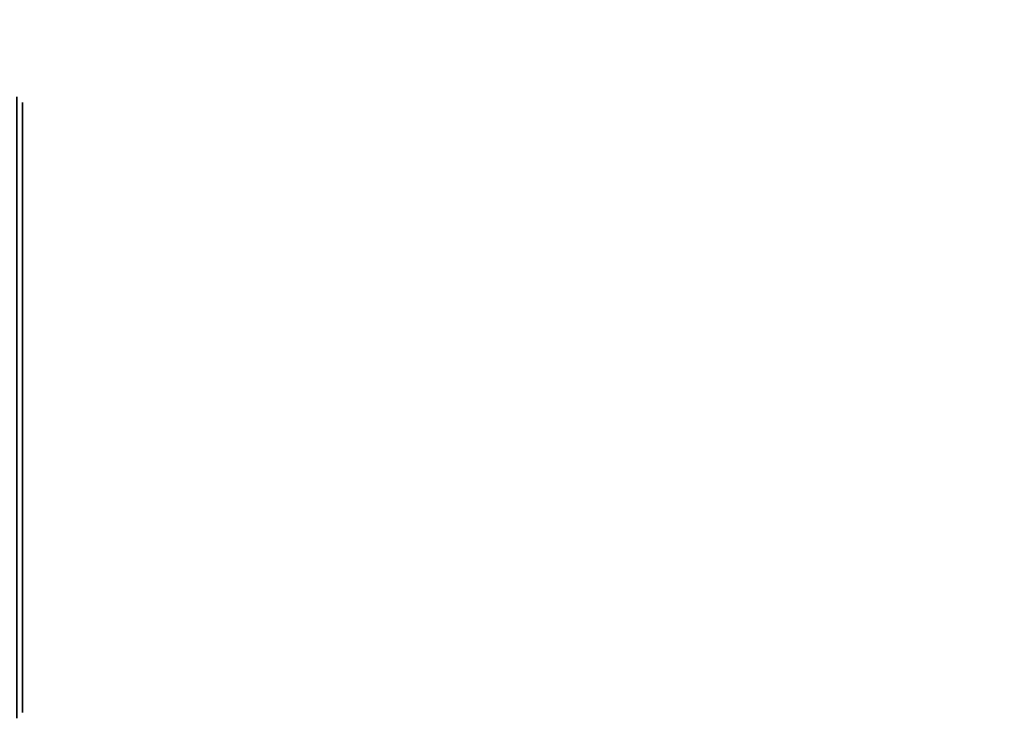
# Model space of a CAD drawing. Header units: millimetres. Extents: x -349 to 349, y -352 to 324.
# Tile 130 of 256: x 25 to 111, y -349 to -288. Entities that reach past the tile are written whole.
import ezdxf

# ---------------------------------------------------------------- set-up
doc = ezdxf.new("R2010")
doc.units = ezdxf.units.MM
doc.layers.add('RIM kolecka', color=250, linetype='Continuous')
doc.layers.add('RIM podnoz', color=7, linetype='Continuous')

msp = doc.modelspace()

# ---------------------------------------------------------------- meshes
at = {"layer": 'RIM kolecka'}
mesh = msp.add_polyface(dxfattribs=at)
corners = [(25, -348.501, 30), (25, -347.98, 24.733), (25, -348.021, 35.059), (25, -336.323, 7.433), (25, -343.949, 15), (25, -331.439, 4.895), (25, -326.559, 3.478), (25, -340.593, 10.907), (25, -326.767, 56.48), (25, -306.5, 7.551), (25, -344.067, 44.823), (25, -346.604, 39.939), (25, -336.5, 52.449), (25, -340.593, 49.092), (25, -331.833, 54.946), (25, -321.5, 57.001), (25, -316.441, 56.521), (25, -316.233, 3.519), (25, -311.167, 5.054), (25, -298.934, 15.177), (25, -294.979, 24.941), (25, -296.395, 20.061), (25, -302.408, 10.907), (25, -295.02, 35.267), (25, -306.677, 52.567), (25, -299.051, 45), (25, -302.407, 49.093), (25, -311.561, 55.104), (25, -296.554, 40.333), (25, -294.499, 30), (25, -321.5, 3), (298.359, -113.087, 35.059), (298.57, -114.172, 35.266), (298.57, -112.697, 40.345), (298.359, -111.67, 39.939), (298.359, -113.567, 30), (298.57, -114.671, 30), (298.359, -113.046, 24.733), (298.57, -114.129, 24.517), (298.359, -111.511, 19.667), (298.57, -112.532, 19.245), (298.359, -109.132, 44.823)]
mesh.append_faces([[corners[k] for k in face] for face in [(0, 1, 2, 2), (3, 1, 4, 4), (3, 5, 6, 6), (2, 1, 3, 3), (3, 4, 7, 7), (8, 3, 9, 9), (10, 11, 2, 2), (10, 12, 13, 13), (12, 10, 2, 2), (8, 14, 12, 12), (3, 12, 2, 2), (3, 8, 12, 12), (15, 8, 16, 16), (6, 17, 3, 3), (9, 3, 17, 17), (17, 18, 9, 9), (9, 16, 8, 8), (9, 19, 20, 20), (19, 21, 20, 20), (22, 19, 9, 9), (9, 20, 23, 23), (24, 25, 26, 26), (24, 27, 16, 16), (9, 24, 16, 16), (9, 25, 24, 24), (23, 28, 25, 25), (9, 23, 25, 25), (23, 20, 29, 29), (30, 17, 6, 6), (31, 32, 33, 34), (35, 36, 32, 31), (37, 38, 36, 35), (39, 40, 38, 37), (35, 31, 37, 37), (41, 31, 34, 34)]])
at = {"layer": 'RIM podnoz'}
mesh = msp.add_polyface(dxfattribs=at)
corners = [(297.859, -108.6, 15.277), (297.859, -111.051, 19.858), (297.859, -105.505, 22.155), (297.859, -103.61, 18.611), (297.859, -101.061, 15.503), (297.859, -105.305, 11.26), (297.859, -112.557, 24.83), (297.859, -113.067, 30), (297.859, -107.066, 30), (297.859, -106.671, 26.001), (297.859, -96.321, 5.359), (297.859, -101.114, 7.851), (297.859, -94.112, 10.939), (297.859, -91.531, 3.97), (297.859, -86.566, 3.5), (297.859, -90.406, 9.863), (297.859, -97.819, 12.866), (297.859, -106.702, 33.841), (297.859, -112.596, 34.965), (25.5, -304.367, 18.746), (25.5, -307.005, 15.504), (25.5, -299.351, 15.451), (25.5, -302.76, 11.26), (25.5, -302.439, 22.454), (25.5, -296.859, 20.245), (25.5, -295.469, 25.035), (25.5, -301.363, 26.159), (25.5, -294.999, 30), (25.5, -301, 30), (25.5, -316.535, 56.031), (25.5, -317.659, 50.136), (25.5, -313.954, 49.061), (25.5, -306.952, 52.148), (25.5, -310.246, 47.133), (25.5, -307.005, 44.497), (25.5, -321.5, 56.501), (25.5, -321.5, 50.5), (25.5, -311.745, 54.64), (25.5, -302.76, 48.74), (25.5, -295.509, 35.17), (25.5, -302.561, 37.845), (25.5, -301.395, 33.999), (25.5, -297.015, 40.142), (25.5, -304.456, 41.389), (25.5, -299.465, 44.723)]
mesh.append_faces([[corners[k] for k in face] for face in [(0, 1, 2, 2), (3, 4, 0, 0), (5, 0, 4, 4), (3, 0, 2, 2), (6, 7, 8, 8), (6, 9, 2, 2), (2, 1, 6, 6), (9, 6, 8, 8), (10, 11, 12, 12), (13, 10, 12, 12), (14, 13, 15, 15), (11, 4, 16, 16), (13, 12, 15, 15), (12, 11, 16, 16), (5, 4, 11, 11), (17, 8, 18, 18), (19, 20, 21, 21), (22, 21, 20, 20), (23, 19, 21, 21), (24, 23, 21, 21), (25, 26, 23, 23), (27, 28, 25, 25), (26, 25, 28, 28), (25, 23, 24, 24), (29, 30, 31, 31), (32, 33, 34, 34), (32, 31, 33, 33), (35, 36, 29, 29), (29, 36, 30, 30), (37, 29, 31, 31), (37, 31, 32, 32), (32, 34, 38, 38), (39, 40, 41, 41), (28, 39, 41, 41), (39, 28, 27, 27), (42, 40, 39, 39), (43, 44, 34, 34), (38, 34, 44, 44), (40, 44, 43, 43), (44, 40, 42, 42)]])
mesh = msp.add_polyface(dxfattribs=at)
corners = [(25.5, -343.534, 15.277), (25.5, -340.439, 22.155), (25.5, -345.985, 19.858), (25.5, -338.544, 18.611), (25.5, -335.995, 15.503), (25.5, -340.24, 11.26), (25.5, -347.491, 24.83), (25.5, -342, 30), (25.5, -348.002, 30), (25.5, -341.605, 26.001), (25.5, -331.255, 5.359), (25.5, -329.046, 10.939), (25.5, -336.048, 7.851), (25.5, -326.465, 3.97), (25.5, -321.5, 3.5), (25.5, -325.34, 9.863), (25.5, -332.754, 12.866), (25.5, -341.636, 33.841), (25.5, -347.531, 34.965), (25.5, -340.561, 37.546), (25.5, -346.14, 39.755), (25.5, -343.648, 44.548), (25.5, -338.634, 41.254), (25.5, -335.997, 44.495), (25.5, -340.24, 48.739), (25.5, -336.223, 52.034), (25.5, -332.889, 47.044), (25.5, -326.67, 55.991), (25.5, -329.345, 48.939), (25.5, -325.499, 50.105), (25.5, -331.642, 54.485), (25.5, -321.5, 56.501), (25.5, -321.5, 50.5), (25.5, -321.499, 9.5), (25.5, -316.33, 4.009), (25.5, -317.5, 9.894), (25.5, -311.358, 5.515), (25.5, -313.655, 11.06), (25.5, -306.777, 7.965), (25.5, -307.005, 15.504), (25.5, -310.112, 12.956), (25.5, -302.76, 11.26)]
mesh.append_faces([[corners[k] for k in face] for face in [(0, 1, 2, 2), (3, 0, 4, 4), (5, 4, 0, 0), (3, 1, 0, 0), (6, 7, 8, 8), (6, 1, 9, 9), (1, 6, 2, 2), (9, 7, 6, 6), (10, 11, 12, 12), (13, 11, 10, 10), (14, 15, 13, 13), (12, 16, 4, 4), (13, 15, 11, 11), (11, 16, 12, 12), (5, 12, 4, 4), (17, 18, 7, 7), (8, 7, 18, 18), (18, 17, 19, 19), (20, 18, 19, 19), (21, 20, 19, 19), (22, 23, 21, 21), (24, 21, 23, 23), (21, 19, 22, 22), (25, 23, 26, 26), (27, 28, 29, 29), (25, 26, 28, 28), (30, 25, 28, 28), (27, 30, 28, 28), (31, 27, 32, 32), (29, 32, 27, 27), (24, 23, 25, 25), (33, 15, 14, 14), (34, 35, 33, 33), (14, 34, 33, 33), (36, 37, 34, 34), (38, 37, 36, 36), (34, 37, 35, 35), (38, 39, 40, 40), (40, 37, 38, 38), (39, 38, 41, 41)]])

doc.saveas('drawing.dxf')
